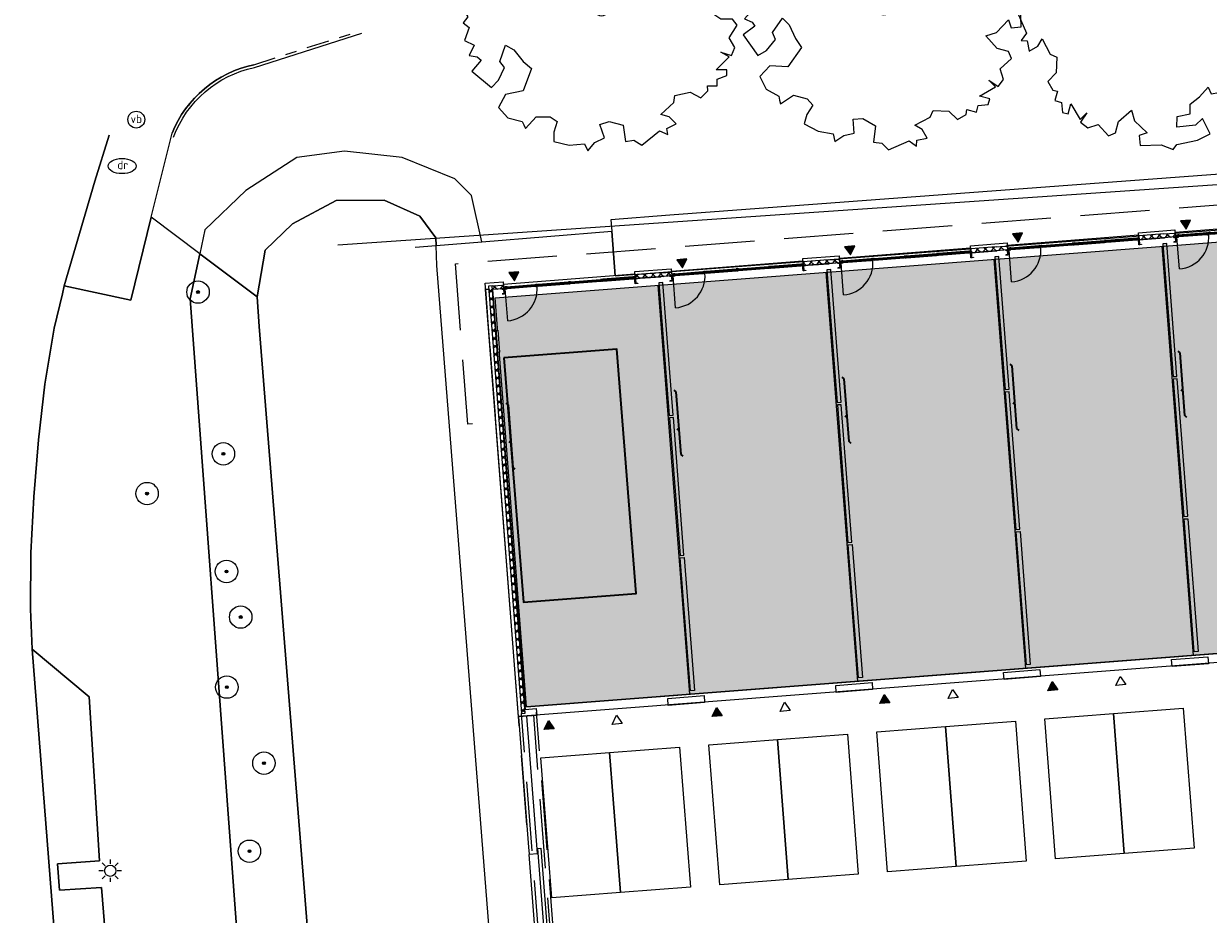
# Model space of a CAD drawing. Header units: metres. Extents: x 97476 to 98458, y 435938 to 436449.
# Tile 17 of 55: x 97992 to 98034, y 436239 to 436270. Entities that reach past the tile are written whole.
import ezdxf
from ezdxf.enums import TextEntityAlignment as Align
from ezdxf.lldxf.tags import DXFTag

# ---------------------------------------------------------------- set-up
doc = ezdxf.new("R2010")
doc.units = ezdxf.units.M
doc.set_wipeout_variables(frame=1)
for name, pattern in [('[LS] ISO-14 Dashed Triplicate-Dotted', [6.4769999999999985, 3.048, -0.7619999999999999, 0.1270000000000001, -0.7619999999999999, 0.1270000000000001, -0.7619999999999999, 0.1270000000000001, -0.7619999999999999]), ('[LS] Type-2', [3.5299904, 2.4699976, -1.0599928]), ('VH-OPSLUITBAND-SO', [10, 4, -2, 2, -2])]:
    doc.linetypes.add(name, pattern=pattern)
for name, color, linetype, lineweight in [('B-RO-OG-BEBOUWING-V', 254, 'Continuous', 18), ('B-WE-GK-BESCHOEIING-G', 252, 'GK-BESCHOEIING', 18), ('B-WE-GR-BOOM-S', 252, 'Continuous', 18), ('B-WE-IE-MEUBILAIR_WEGMEUBILAIR-S', 252, 'Continuous', 18), ('B-WE-IE-TERREINAFSCHEIDING_KUNSTMATIG_HEKWERK-G', 252, 'IE-TERREINAFSCHEIDING-KUNSTMATIG', 18), ('B-WE-KG-GRENS_PERCEEL-G', 150, 'KG-PERCEEL', 18), ('B-WE-KL-ET_LS_OV_LICHTMAST-S', 1, 'Continuous', 18), ('B-WE-KL-WATER-S', 252, 'Continuous', 18), ('B-WE-OG-BEBOUWING-GV', 4, 'Continuous', 35), ('B-WE-OG-TERREIN_CULTUURSCHEIDING-GV', 252, 'Continuous', 18), ('B-WE-OG-WATER-GV', 252, 'Continuous', 18), ('B-WE-OG-WATER_SLOOT-GV', 252, 'Continuous', 18), ('B-WE-VH-KANTOPSLUITING_ACHTERKANTBAND-G', 252, 'Continuous', 18), ('B-WE-VH-KANTOPSLUITING_OPSLUITBAND_100X200-G', 252, 'VH-OPSLUITBAND-SO', 18), ('B-WE-VH-VERHARDING_BETONSTRAATSTEEN-GV', 252, 'Continuous', 18), ('B-WE-VH-VERHARDING_TEGEL-GV', 252, 'Continuous', 18), ('Beton', 252, 'Continuous', 18), ('detailinfo', 252, 'Continuous', 18), ('draairichting', 252, 'Continuous', 18), ('Geen', 252, 'Continuous', 18), ('N-PV-OG-BEBOUWING-G', 252, 'Continuous', 18), ('N-PV-OG-BEBOUWING-V', 252, 'Continuous', 18), ('plgr_drsn-aanzichtlijn', 252, 'Continuous', 18), ('plgr_drsn-sandwichgevel', 252, 'Continuous', 18), ('plgr_drsn-staal', 252, 'Continuous', 18)]:
    doc.layers.add(name, color=color, linetype=linetype, lineweight=lineweight)
doc.styles.add('NLCS-ISO', font='NLCS-ISO.ttf')
doc.styles.get("Standard").update_dxf_attribs({"font": 'arial.ttf'})
doc.linetypes.add('GK-BESCHOEIING', pattern='A,30,-5,[1,NLCS.SHX,S=1,R=0,X=0,Y=0],-5', length=40)
doc.linetypes.add('IE-TERREINAFSCHEIDING-KUNSTMATIG', pattern='A,4,[82,NLCS.SHX,S=0.75,R=90,X=0,Y=0],4,-2', length=10)
tags = doc.linetypes.add('KG-PERCEEL', pattern='A,5.5,-2,["P",Standard,S=1.8,R=0,X=-0.5,Y=-0.9],-2,5.5,-2,[5,NLCS.SHX,S=0.75,R=0,X=0,Y=0],-2', length=19).pattern_tags.tags
tags[6] = DXFTag(74, 10)
pattern_1 = [(44.99999999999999, (0, 0), (141.4213562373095, -141.4213562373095), [])]
pattern_2 = [(-44.99999999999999, (0, 0), (141.4213562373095, 141.4213562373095), [])]

# ---------------------------------------------------------------- blocks, each defined once
blk = doc.blocks.new('SIE-WEG_PAAL_VERKEERSBORD-SO')
at = {"color": 0, "linetype": 'ByBlock', "lineweight": 18}
blk.add_circle((0, 0), 1.5, dxfattribs=at)
at = {"color": 0, "linetype": 'ByBlock', "lineweight": 18, "style": 'NLCS-ISO'}
blk.add_text('vb', height=1.5, dxfattribs=at).set_placement((0, 0.1317113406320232), align=Align.MIDDLE_CENTER)
blk = doc.blocks.new('SKL-ET_OV_LICHTMAST-SO')
at = {"color": 0, "linetype": 'ByBlock', "lineweight": 18}
for points in [[(-1.25, 0), (-2, 0)], [(-1.41421356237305, 1.414213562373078), (-0.8838834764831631, 0.8838834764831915)], [(0, 2), (0, 1.25)], [(0.88388347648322, 0.8838834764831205), (1.414213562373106, 1.414213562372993)], [(2, 0), (1.25, 0)], [(-1.414213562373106, -1.414213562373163), (-0.8838834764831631, -0.88388347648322)], [(0, -1.25), (0, -2)], [(0.8838834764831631, -0.8838834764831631), (1.414213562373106, -1.414213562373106)]]:
    blk.add_lwpolyline(points, dxfattribs=at)
blk.add_circle((0, 0), 1, dxfattribs=at)
blk = doc.blocks.new('SKL-WATER_DRAINAGEPUT-SO')
at = {"color": 0, "linetype": 'ByBlock', "lineweight": 18}
blk.add_ellipse((0, 0), major_axis=(2.5, 9.034865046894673e-15), ratio=0.5400000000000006, dxfattribs=at)
at = {"color": 0, "linetype": 'ByBlock', "lineweight": 18, "style": 'NLCS-ISO'}
blk.add_text('dr', height=1.5, dxfattribs=at).set_placement((0.1165321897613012, 0.1941150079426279), align=Align.MIDDLE_CENTER)
blk = doc.blocks.new('SGR-BOOM_01-SO')
at = {"linetype": 'ByBlock', "lineweight": 18}
h = blk.add_hatch(color=0, dxfattribs=at)
h.dxf.hatch_style = 1
edge = h.paths.add_edge_path()
edge.add_arc((0, 0), 0.25, 0, 360)
at = {"color": 0, "linetype": 'ByBlock', "lineweight": 18}
for radius in [2, 0.25]:
    blk.add_circle((0, 0), radius, dxfattribs=at)
blk = doc.blocks.new('Groep-18')
at = {"layer": 'detailinfo'}
blk.add_line((504.2001953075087, 34.00097656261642), (504.2001953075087, 55.00097656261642), dxfattribs=at)
at = {"layer": 'detailinfo', "flags": 128}
blk.add_lwpolyline([(520.7001953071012, -9.999945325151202), (520.7001953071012, 27.02475585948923), (498.9999999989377, 27.02475585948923), (498.9999999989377, 60.00122069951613), (521.2001953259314, 60.00122069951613), (521.2001953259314, 65.00146484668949), (488.1998901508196, 65.00146484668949), (488.1998901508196, 60.00158691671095), (471.2001953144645, 60.00158691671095), (471.2001953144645, -5.499877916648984), (451.2001953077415, -5.499877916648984), (451.2001953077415, -9.999945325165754)], close=True, dxfattribs=at)
at = {"layer": 'detailinfo'}
blk.add_point((485.1000976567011, -9.999945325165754), dxfattribs=at)
blk = doc.blocks.new('Groep-19')
at = {"layer": 'detailinfo', "flags": 128}
blk.add_lwpolyline([(480.9999999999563, 65.00000000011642), (480.9999999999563, 60.00000000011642), (455.9999999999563, 60.00000000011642), (455.9999999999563, 1.164153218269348e-10), (430.2004394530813, 1.164153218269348e-10), (430.2004394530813, 60.00000000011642), (404.9999999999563, 60.00000000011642), (404.9999999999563, 65.00000000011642)], close=True, dxfattribs=at)
at = {"layer": 'detailinfo'}
blk.add_point((443.1002197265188, 1.164153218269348e-10), dxfattribs=at)
blk = doc.blocks.new('Groep-20')
at = {"layer": 'detailinfo'}
for name in ['Groep-19', 'Groep-18']:
    blk.add_blockref(name, (0, 0), dxfattribs=at)
blk = doc.blocks.new('Groep-21')
at = {"layer": 'detailinfo'}
blk.add_line((1535.299804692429, 34.00097656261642), (1535.299804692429, 55.00097656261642), dxfattribs=at)
at = {"layer": 'detailinfo', "flags": 128}
blk.add_lwpolyline([(1518.799804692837, -9.999945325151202), (1518.799804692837, 27.02475585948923), (1540.500000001, 27.02475585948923), (1540.500000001, 60.00122069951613), (1518.299804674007, 60.00122069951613), (1518.299804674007, 65.00146484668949), (1551.300109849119, 65.00146484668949), (1551.300109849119, 60.00158691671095), (1568.299804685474, 60.00158691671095), (1568.299804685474, -5.499877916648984), (1588.299804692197, -5.499877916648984), (1588.299804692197, -9.999945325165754)], close=True, dxfattribs=at)
at = {"layer": 'detailinfo'}
blk.add_point((1554.399902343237, -9.999945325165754), dxfattribs=at)
blk = doc.blocks.new('Groep-22')
at = {"layer": 'detailinfo'}
blk.add_blockref('Groep-21', (0, 0), dxfattribs=at)
blk = doc.blocks.new('U-profiel-6')
at = {"layer": 'plgr_drsn-staal', "linetype": 'Continuous', "lineweight": 0, "transparency": 33554687}
h = blk.add_hatch(color=255, dxfattribs=at)
edge = h.paths.add_edge_path()
edge.add_line((0, -180), (0, 0))
edge.add_line((0, 0), (75, 0))
edge.add_line((75, 0), (75, -10.5))
edge.add_line((75, -10.5), (17.5, -10.5))
edge.add_arc((17.5, -22.5), 12, 90, 180)
edge.add_line((5.5, -22.5), (5.5, -157.5))
edge.add_arc((17.5, -157.5), 12, 180, 270)
edge.add_line((17.5, -169.5), (75, -169.5))
edge.add_line((75, -169.5), (75, -180))
edge.add_line((75, -180), (0, -180))
at = {"layer": 'plgr_drsn-staal', "linetype": 'Continuous', "transparency": 33554687, "flags": 128}
blk.add_lwpolyline([(0, -180), (0, 0), (75, 0), (75, -10.5), (17.5, -10.5, 0.414213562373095), (5.5, -22.5), (5.5, -157.5, 0.414213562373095), (17.5, -169.5), (75, -169.5), (75, -180)], format="xyb", close=True, dxfattribs=at)
blk = doc.blocks.new('U-profiel-7')
at = {"layer": 'plgr_drsn-staal', "linetype": 'Continuous', "lineweight": 0, "transparency": 33554687}
h = blk.add_hatch(color=255, dxfattribs=at)
edge = h.paths.add_edge_path()
edge.add_line((0, -180), (0, 0))
edge.add_line((0, 0), (75, 0))
edge.add_line((75, 0), (75, -10.5))
edge.add_line((75, -10.5), (17.5, -10.5))
edge.add_arc((17.5, -22.5), 12, 90, 180)
edge.add_line((5.5, -22.5), (5.5, -157.5))
edge.add_arc((17.5, -157.5), 12, 180, 270)
edge.add_line((17.5, -169.5), (75, -169.5))
edge.add_line((75, -169.5), (75, -180))
edge.add_line((75, -180), (0, -180))
at = {"layer": 'plgr_drsn-staal', "linetype": 'Continuous', "transparency": 33554687, "flags": 128}
blk.add_lwpolyline([(0, -180), (0, 0), (75, 0), (75, -10.5), (17.5, -10.5, 0.414213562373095), (5.5, -22.5), (5.5, -157.5, 0.414213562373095), (17.5, -169.5), (75, -169.5), (75, -180)], format="xyb", close=True, dxfattribs=at)
blk = doc.blocks.new('plgr voorgevel type 2')
at = {"layer": 'detailinfo'}
blk.add_line((1535.299804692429, 55.00097656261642), (504.0999755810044, 55.00097656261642), dxfattribs=at)
at = {"layer": 'detailinfo', "color": 7, "linetype": 'Continuous', "lineweight": 5, "transparency": 33554687}
for p, q in [((1615.842504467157, 55.00097656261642), (2730.657495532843, 55.00097656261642)), ((1615.842504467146, 55.00097656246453), (1615.842504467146, 34.00097656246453)), ((1615.842504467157, 34.00097656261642), (2730.657495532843, 34.00097656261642)), ((2730.657495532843, 55.00097656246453), (2730.657495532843, 34.00097656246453)), ((2769.342504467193, 55.00097656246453), (2769.342504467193, 34.00097656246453)), ((2769.342504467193, 55.00097656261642), (3884.157495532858, 55.00097656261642)), ((2769.342504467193, 34.00097656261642), (3884.157495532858, 34.00097656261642)), ((3884.157495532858, 55.00097656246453), (3884.157495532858, 34.00097656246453)), ((3922.842504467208, 55.00097656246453), (3922.842504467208, 34.00097656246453)), ((5037.657495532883, 34.00097656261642), (3922.842504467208, 34.00097656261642)), ((5037.657495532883, 55.00097656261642), (5037.657495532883, 34.00097656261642))]:
    blk.add_line(p, q, dxfattribs=at)
at = {"layer": 'detailinfo', "flags": 128}
for points in [[(1583.499999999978, -1.39152689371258e-10), (1583.499999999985, 59.99999999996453), (1558.499999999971, 59.99999999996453), (1558.499999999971, 64.99999999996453), (1634.499999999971, 64.99999999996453), (1634.499999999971, 59.99999999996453), (1609.499999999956, 59.99999999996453), (1609.499999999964, -3.54702933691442e-11)], [(1609.499999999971, 27.02475585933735), (1634.499999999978, 27.02475585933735), (1634.499999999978, -2.391971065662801e-10), (1609.499999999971, -2.391971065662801e-10)], [(2763.000000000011, -1.39152689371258e-10), (2763.000000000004, 59.99999999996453), (2788.000000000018, 59.99999999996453), (2788.000000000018, 64.99999999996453), (2712.000000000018, 64.99999999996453), (2712.000000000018, 59.99999999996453), (2737.000000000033, 59.99999999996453), (2737.000000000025, -3.54702933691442e-11)], [(2712.000000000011, 27.02475585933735), (2737.000000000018, 27.02475585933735), (2737.000000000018, -2.391971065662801e-10), (2712.000000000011, -2.391971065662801e-10)], [(2763.000000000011, 27.02475585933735), (2788.000000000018, 27.02475585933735), (2788.000000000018, -2.391971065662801e-10), (2763.000000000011, -2.391971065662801e-10)], [(3916.500000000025, -1.39152689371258e-10), (3916.500000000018, 59.99999999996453), (3941.500000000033, 59.99999999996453), (3941.500000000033, 64.99999999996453), (3865.500000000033, 64.99999999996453), (3865.500000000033, 59.99999999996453), (3890.500000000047, 59.99999999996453), (3890.50000000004, -3.54702933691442e-11)], [(3865.500000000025, 27.02475585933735), (3890.500000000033, 27.02475585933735), (3890.500000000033, -2.391971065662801e-10), (3865.500000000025, -2.391971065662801e-10)], [(3916.500000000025, 27.02475585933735), (3941.500000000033, 27.02475585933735), (3941.500000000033, -2.391971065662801e-10), (3916.500000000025, -2.391971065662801e-10)], [(5069.79956054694, 1.341504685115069e-11), (5069.799560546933, 60.00000000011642), (5095.000000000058, 60.00000000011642), (5095.000000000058, 65.00000000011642), (5019.000000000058, 65.00000000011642), (5019.000000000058, 60.00000000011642), (5044.000000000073, 60.00000000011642), (5044.000000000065, 1.164153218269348e-10)], [(5019.000000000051, 27.02475585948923), (5044.000000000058, 27.02475585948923), (5044.000000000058, -8.731149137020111e-11), (5019.000000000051, -8.731149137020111e-11)], [(5078.000000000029, 29.99999999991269), (5100.000000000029, 29.99999999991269), (5100.000000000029, -180.0000000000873), (5078.000000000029, -180.0000000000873)]]:
    blk.add_lwpolyline(points, close=True, dxfattribs=at)
at = {"layer": 'detailinfo'}
blk.add_point((5100.000000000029, -8.731149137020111e-11), dxfattribs=at)
at = {"layer": 'draairichting', "transparency": 33554687}
blk.add_line((451.2001953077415, -1147.099554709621), (451.2001953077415, -9.999945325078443), dxfattribs=at)
blk.add_arc((451.2001953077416, -9.999945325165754), 1137.099609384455, 270, 0, dxfattribs=at)
at = {"layer": 'Geen'}
for p in [(0, 0), (399.9999999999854, 0), (5100.000000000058, 0)]:
    blk.add_point(p, dxfattribs=at)
at = {"layer": 'plgr_drsn-aanzichtlijn', "color": 7, "linetype": 'Continuous', "lineweight": 5, "transparency": 33554687}
for p, q in [((521.0999755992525, 65.00146484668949), (1518.299804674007, 65.00146484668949)), ((1634.499999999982, 65.00000000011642), (2712.000000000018, 65.00000000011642)), ((2788.000000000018, 65.00000000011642), (3865.500000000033, 65.00000000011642)), ((5019.100219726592, 65.00000000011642), (3941.500000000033, 65.00000000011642)), ((1518.799804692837, -9.999945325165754), (520.5999755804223, -9.999945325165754)), ((1634.499999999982, -2.391971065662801e-10), (2712.000000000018, -2.391971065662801e-10)), ((2788.000000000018, -2.391971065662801e-10), (3865.500000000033, -2.391971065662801e-10)), ((3941.500000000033, -8.731149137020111e-11), (5019.000000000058, -8.731149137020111e-11))]:
    blk.add_line(p, q, dxfattribs=at)
at = {"layer": 'detailinfo'}
for name in ['Groep-20', 'Groep-22']:
    blk.add_blockref(name, (0, 0), dxfattribs=at)
at = {"color": 255}
for points in [[(0, 135.00000000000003), (399.9999999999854, 135.00000000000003), (399.9999999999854, 0), (0, 0)], [(5999.999999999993, 135.0000000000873), (5100.000000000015, 135.0000000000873), (5100.000000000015, 8.742517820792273e-11), (5999.999999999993, 8.742517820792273e-11)]]:
    blk.add_wipeout(points, dxfattribs=at).dxf.layer = 'plgr_drsn-sandwichgevel'
at = {"layer": 'plgr_drsn-sandwichgevel', "linetype": 'Continuous', "lineweight": 5}
h = blk.add_hatch(dxfattribs=at)
h.set_pattern_fill('SANDWICHPANEELDETAIL', color=252, style=0, pattern_type=2)
h.set_pattern_definition(pattern_1)
h.paths.add_polyline_path([(0, 135), (399.9999999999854, 135), (399.9999999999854, 0), (0, 0)])
h = blk.add_hatch(dxfattribs=at)
h.set_pattern_fill('SANDWICHPANEELDETAIL-1', color=251, style=0, pattern_type=2)
h.set_pattern_definition(pattern_2)
h.paths.add_polyline_path([(0, 135), (399.9999999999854, 135), (399.9999999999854, 0), (0, 0)])
h = blk.add_hatch(dxfattribs=at)
h.set_pattern_fill('SANDWICHPANEELDETAIL', color=252, style=0, pattern_type=2)
h.set_pattern_definition(pattern_1)
h.paths.add_polyline_path([(5999.999999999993, 135.0000000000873), (5100.000000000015, 135.0000000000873), (5100.000000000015, 8.731149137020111e-11), (5999.999999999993, 8.731149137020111e-11)])
h = blk.add_hatch(dxfattribs=at)
h.set_pattern_fill('SANDWICHPANEELDETAIL-1', color=251, style=0, pattern_type=2)
h.set_pattern_definition(pattern_2)
h.paths.add_polyline_path([(5999.999999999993, 135.0000000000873), (5100.000000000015, 135.0000000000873), (5100.000000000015, 8.731149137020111e-11), (5999.999999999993, 8.731149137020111e-11)])
at = {"layer": 'detailinfo'}
blk.add_line((1535.299804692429, 34.00097656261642), (504.0999755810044, 34.00097656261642), dxfattribs=at)
at = {"layer": 'detailinfo', "color": 7, "linetype": 'Continuous', "lineweight": 5, "transparency": 33554687}
blk.add_line((5037.657495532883, 55.00097656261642), (3922.842504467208, 55.00097656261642), dxfattribs=at)
at = {"layer": 'detailinfo', "flags": 128}
blk.add_lwpolyline([(399.9999999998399, 29.99999999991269), (421.9999999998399, 29.99999999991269), (421.9999999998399, -180.0000000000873), (399.9999999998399, -180.0000000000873)], close=True, dxfattribs=at)
at = {"layer": 'plgr_drsn-aanzichtlijn', "flags": 128}
blk.add_lwpolyline([(404.9999999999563, 135), (404.9999999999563, 170.0000000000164), (5095.000000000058, 170.0000000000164), (5095.000000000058, 135)], dxfattribs=at)
at = {"layer": 'plgr_drsn-sandwichgevel', "flags": 128}
for points in [[(0, 135), (399.9999999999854, 135), (399.9999999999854, 0), (0, 0)], [(5999.999999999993, 135.0000000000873), (5100.000000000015, 135.0000000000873), (5100.000000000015, 8.731149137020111e-11), (5999.999999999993, 8.731149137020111e-11)]]:
    blk.add_lwpolyline(points, dxfattribs=at)
at = {"layer": 'plgr_drsn-staal', "transparency": 33554687, "xscale": -1}
blk.add_blockref('U-profiel-7', (399.9999999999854, 0), dxfattribs=at)
at = {"layer": 'plgr_drsn-staal', "transparency": 33554687}
blk.add_blockref('U-profiel-6', (5100.000000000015, 8.731149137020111e-11), dxfattribs=at)
blk = doc.blocks.new('Groep-57')
at = {"layer": 'plgr_drsn-aanzichtlijn', "flags": 128}
for points in [[(-56102.22271703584, -15490.67816389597), (-56752.22271703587, -15490.67816389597), (-56752.22271703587, 9.321836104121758), (-56102.2227170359, 9.321836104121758), (-56102.2227170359, -240.6781638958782), (-56502.22271703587, -240.6781638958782), (-56502.22271703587, -15240.67816389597), (-56102.22271703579, -15240.67816389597)], [(-51402.22271703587, 9.321836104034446), (-50102.22271703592, 9.321836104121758), (-50102.2227170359, -240.6781638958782), (-51402.22271703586, -240.6781638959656)], [(-45402.22271703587, 9.321836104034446), (-44102.22271703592, 9.321836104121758), (-44102.2227170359, -240.6781638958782), (-45402.22271703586, -240.6781638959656)], [(-39402.22271703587, 9.321836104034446), (-38102.22271703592, 9.321836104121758), (-38102.2227170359, -240.6781638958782), (-39402.22271703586, -240.6781638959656)], [(-33402.22271703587, 9.321836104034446), (-32102.22271703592, 9.321836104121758), (-32102.2227170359, -240.6781638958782), (-33402.22271703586, -240.6781638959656)], [(-56752.22271173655, -20390.68199654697), (-56452.22271703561, -20390.68199654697), (-56452.22271703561, -15490.67816389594), (-56752.22271703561, -15490.67816389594), (-56752.22271703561, -20140.68199654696)], [(-50102.2227170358, -15490.67816389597), (-51402.22271703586, -15490.67816389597), (-51402.22271703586, -15240.67816389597), (-50102.2227170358, -15240.67816389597)], [(-44102.2227170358, -15490.67816389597), (-45402.22271703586, -15490.67816389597), (-45402.22271703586, -15240.67816389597), (-44102.2227170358, -15240.67816389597)], [(-38102.2227170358, -15490.67816389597), (-39402.22271703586, -15490.67816389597), (-39402.22271703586, -15240.67816389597), (-38102.2227170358, -15240.67816389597)], [(-32102.2227170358, -15490.67816389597), (-33402.22271703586, -15490.67816389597), (-33402.22271703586, -15240.67816389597), (-32102.2227170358, -15240.67816389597)], [(-56322.22271703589, -20215.68199654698), (-56322.22271703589, -29565.67816389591), (-56422.22271703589, -29565.67816389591), (-56422.22271703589, -20215.68199654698)]]:
    blk.add_lwpolyline(points, close=True, dxfattribs=at)
blk = doc.blocks.new('SGR-BOOM_06')
at = {"flags": 128}
blk.add_lwpolyline([(2.697926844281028, 3.519936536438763), (2.530031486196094, 3.938911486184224), (2.197017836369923, 4.064448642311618), (1.94450365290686, 4.524361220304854), (1.273022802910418, 4.692183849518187), (0.8554126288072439, 4.524288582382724), (1.107912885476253, 4.273186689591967), (1.064270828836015, 3.811889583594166), (0.2276521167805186, 3.979701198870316), (0.3518243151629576, 4.315444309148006), (0.1839317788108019, 4.692111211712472), (-0.1504327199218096, 4.608837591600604), (-0.4861730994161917, 4.692066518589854), (-1.154910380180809, 4.649713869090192), (-1.490634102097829, 4.483188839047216), (-1.95193375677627, 4.56504461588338), (-2.538756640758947, 4.105076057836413), (-2.119756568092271, 3.896293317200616), (-1.994180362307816, 3.643818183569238), (-1.575180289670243, 3.435035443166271), (-1.994130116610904, 2.890461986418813), (-2.538667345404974, 2.766231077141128), (-2.915367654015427, 3.099211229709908), (-2.619546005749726, 3.216664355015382), (-2.873110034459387, 3.855299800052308), (-3.627802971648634, 3.434898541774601), (-4.004453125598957, 3.015887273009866), (-3.794266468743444, 2.84803387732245), (-4.004419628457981, 2.513649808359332), (-4.424759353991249, 2.345754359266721), (-4.716801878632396, 2.05367287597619), (-5.01017267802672, 1.214316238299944), (-3.88011881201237, 0.9209648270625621), (-3.712226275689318, 0.5442979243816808), (-4.004271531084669, 0.2931597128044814), (-4.506508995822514, 0.2931262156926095), (-4.602327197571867, 0.5555981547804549), (-5.093368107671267, 0.3763383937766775), (-4.757596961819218, -0.1681847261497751), (-4.925450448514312, -0.3770066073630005), (-4.716628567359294, -0.544860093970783), (-4.88446521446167, -1.006165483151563), (-4.532341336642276, -1.182198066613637), (-4.716561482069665, -1.550699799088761), (-4.424496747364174, -1.591623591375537), (-4.292786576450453, -1.70719043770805), (-4.61907625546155, -2.106831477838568), (-3.920821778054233, -2.682045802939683), (-3.668355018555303, -2.430910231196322), (-3.459575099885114, -1.969602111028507), (-3.627456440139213, -1.760802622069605), (-3.418684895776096, -1.173935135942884), (-3.123882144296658, -1.341782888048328), (-2.788119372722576, -1.760746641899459), (-2.496040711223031, -2.010481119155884), (-2.788049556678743, -2.807529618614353), (-3.418567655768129, -2.931766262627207), (-3.668290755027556, -3.394441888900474), (-3.332530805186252, -3.771097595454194), (-2.831649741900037, -3.896623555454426), (-2.768861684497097, -4.022178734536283), (-2.70607362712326, -4.147733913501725), (-2.328058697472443, -3.728722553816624), (-1.825821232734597, -3.728689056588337), (-1.574691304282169, -3.89653972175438), (-1.698860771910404, -4.27322610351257), (-1.6988383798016, -4.608960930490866), (-1.154284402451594, -4.735848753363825), (-0.6097418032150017, -4.692139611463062), (-0.4855303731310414, -4.944614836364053), (-0.2330665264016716, -4.64980644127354), (0.1012924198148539, -4.483281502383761), (-0.05880460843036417, -4.006538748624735), (0.2691206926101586, -3.89641674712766), (0.7727313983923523, -4.023307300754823), (0.8560217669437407, -4.608790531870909), (1.149445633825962, -4.565098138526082), (1.441519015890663, -4.735675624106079), (2.070647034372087, -4.232031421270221), (2.365446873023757, -4.356206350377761), (2.321760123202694, -4.14739857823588), (2.657483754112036, -3.979508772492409), (2.406348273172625, -3.728406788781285), (2.112915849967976, -3.643810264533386), (2.574182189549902, -3.226158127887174), (2.615108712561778, -2.975036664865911), (3.159645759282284, -2.848076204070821), (3.537702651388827, -3.058226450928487), (3.787439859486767, -2.807091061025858), (3.770391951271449, -2.632754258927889), (4.123163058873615, -2.632730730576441), (4.123146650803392, -2.386717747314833), (4.458873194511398, -2.262500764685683), (4.458859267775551, -2.05369007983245), (4.082181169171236, -2.05371520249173), (4.543444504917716, -1.591025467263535), (4.250006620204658, -1.424542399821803), (4.626693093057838, -1.550076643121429), (4.752232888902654, -1.256641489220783), (4.54339981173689, -0.9209205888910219), (4.835431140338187, -0.4609716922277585), (4.667549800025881, -0.2521722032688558), (4.249928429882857, -0.2522000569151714), (3.746303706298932, 0.08486595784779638), (4.082024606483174, 0.2936990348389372), (4.375415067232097, 0.8382641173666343), (4.543299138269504, 0.5885213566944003), (4.876296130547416, 0.7127381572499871), (4.667437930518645, 1.425137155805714), (4.711079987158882, 1.886434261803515), (4.499534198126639, 1.969671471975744), (4.163754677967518, 2.639753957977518), (3.828442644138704, 3.012677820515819), (3.373874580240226, 2.603955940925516), (3.662895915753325, 2.430909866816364), (3.914056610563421, 1.801765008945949), (3.537384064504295, 1.718488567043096), (3.327180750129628, 2.136095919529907), (2.991451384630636, 2.054186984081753), (2.657064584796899, 2.305283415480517), (2.238064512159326, 2.514066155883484), (2.446864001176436, 2.681947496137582), (2.321287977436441, 2.931693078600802), (2.530081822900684, 3.184190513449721), (2.865825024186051, 3.05865353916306), (3.159240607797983, 3.226540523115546)], close=True, dxfattribs=at)
blk.add_circle((0, 0), 0.15)

msp = doc.modelspace()

# ---------------------------------------------------------------- hatches: boundary and pattern name
at = {"layer": 'B-RO-OG-BEBOUWING-V', "transparency": 33554495}
h = msp.add_hatch(color=256, dxfattribs=at)
h.dxf.hatch_style = 1
h.paths.add_polyline_path([(98008.59398180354, 436260.6405684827), (98064.5672570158, 436264.9640002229), (98065.69316674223, 436250.3874187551), (98009.71989152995, 436246.0639870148)])
at = {"layer": 'Beton', "linetype": 'Continuous', "lineweight": 0}
for points in [[(98014.94017625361, 436256.4548684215), (98014.57467915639, 436261.1867737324), (98014.43509492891, 436261.1759921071), (98014.80059202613, 436256.4440867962)], [(98033.2717778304, 436252.8559264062), (98032.89334278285, 436257.7553327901), (98032.75375855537, 436257.7445511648), (98033.13219360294, 436252.8451447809)], [(98027.28959665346, 436252.393856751), (98026.9111616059, 436257.2932631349), (98026.77157737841, 436257.2824815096), (98027.15001242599, 436252.3830751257)], [(98021.30741547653, 436251.9317870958), (98020.92898042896, 436256.8311934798), (98020.78939620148, 436256.8204118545), (98021.16783124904, 436251.9210054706)], [(98015.32523429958, 436251.4697174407), (98014.94679925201, 436256.3691238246), (98014.80721502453, 436256.3583421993), (98015.18565007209, 436251.4589358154)], [(98033.2784008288, 436252.7701818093), (98033.64389792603, 436248.0382764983), (98033.50431369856, 436248.027494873), (98033.13881660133, 436252.759400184)], [(98027.29621965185, 436252.3081121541), (98027.66171674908, 436247.5762068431), (98027.52213252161, 436247.5654252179), (98027.15663542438, 436252.2973305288)], [(98021.31403847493, 436251.846042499), (98021.67953557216, 436247.114137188), (98021.53995134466, 436247.1033555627), (98021.17445424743, 436251.8352608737)], [(98015.33185729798, 436251.3839728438), (98015.6973543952, 436246.6520675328), (98015.55777016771, 436246.6412859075), (98015.19227307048, 436251.3731912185)]]:
    msp.add_hatch(color=256, dxfattribs=at).paths.add_polyline_path(points)
at = {"layer": 'N-PV-OG-BEBOUWING-V', "linetype": 'Continuous', "lineweight": 0}
for points in [[(98033.21582072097, 436263.0883271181), (98033.37031750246, 436263.4110297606), (98033.01360042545, 436263.3834765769)], [(98027.23363954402, 436262.626257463), (98027.3881363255, 436262.9489601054), (98027.03141924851, 436262.9214069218)], [(98021.25145836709, 436262.1641878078), (98021.40595514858, 436262.4868904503), (98021.04923807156, 436262.4593372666)], [(98015.26927719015, 436261.7021181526), (98015.42377397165, 436262.0248207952), (98015.06705689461, 436261.9972676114)], [(98009.2870960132, 436261.2400484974), (98009.4415927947, 436261.56275114), (98009.08487571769, 436261.5351979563)], [(98028.44338747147, 436246.9642653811), (98028.64560776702, 436246.6691159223), (98028.28889069, 436246.6415627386)], [(98022.46120629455, 436246.5021957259), (98022.6634265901, 436246.2070462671), (98022.30670951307, 436246.1794930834)], [(98016.4790251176, 436246.0401260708), (98016.68124541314, 436245.744976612), (98016.32452833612, 436245.7174234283)]]:
    msp.add_hatch(color=256, dxfattribs=at).paths.add_polyline_path(points)

# ---------------------------------------------------------------- linework, layer by layer
at = {"layer": 'B-WE-GK-BESCHOEIING-G', "ltscale": 0.2}
msp.add_lwpolyline([(98010.28, 436214.052), (98006.521, 436261.793), (98006.495, 436262.503)], dxfattribs=at)
at = {"layer": 'B-WE-IE-TERREINAFSCHEIDING_KUNSTMATIG_HEKWERK-G', "ltscale": 0.2}
for points in [[(98008.126, 436262.635), (98012.751, 436263.009)], [(98012.873, 436261.42), (98012.751, 436263.009)], [(98005.753, 436262.443), (98006.495, 436262.503)], [(98006.495, 436262.503), (98008.126, 436262.635)]]:
    msp.add_lwpolyline(points, dxfattribs=at)
at = {"layer": 'B-WE-KG-GRENS_PERCEEL-G', "ltscale": 0.2}
msp.add_lwpolyline([(98002.997, 436262.527), (98069.108, 436267.06)], dxfattribs=at)
at = {"layer": 'B-WE-OG-BEBOUWING-GV'}
msp.add_lwpolyline([(98008.904, 436258.5), (98009.605, 436249.798), (98013.626, 436250.104), (98012.931, 436258.807)], close=True, dxfattribs=at)
at = {"layer": 'B-WE-OG-TERREIN_CULTUURSCHEIDING-GV'}
msp.add_lwpolyline([(98000, 436268.945, 0.2491243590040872), (97997.087, 436266.499)], format="xyb", dxfattribs=at)
msp.add_lwpolyline([(98002.187, 436200.252), (97997.738, 436260.604), (97998.075, 436262.209), (97996.347, 436263.509), (97995.615, 436260.554), (97993.244, 436261.067), (97993.181, 436260.779), (97992.889, 436259.56), (97992.552, 436257.566), (97992.327, 436255.576), (97992.17, 436253.552), (97992.063, 436251.554), (97992.048, 436249.542), (97992.103, 436248.126), (97994.134, 436246.425), (97994.509, 436240.582), (97993.011, 436240.47), (97993.074, 436239.532), (97994.58, 436239.633), (97996.417, 436216.881), (97994.94, 436216.809), (97994.971, 436215.926), (97996.469, 436216.056), (97998.25, 436193.425)], dxfattribs=at)
at = {"layer": 'B-WE-OG-WATER-GV'}
msp.add_lwpolyline([(98010.28, 436214.052), (98006.521, 436261.793), (98006.495, 436262.503), (98006.485, 436262.774), (98005.912, 436263.549), (98004.643, 436264.113), (98002.939, 436264.104), (98001.376, 436263.269), (98000.403, 436262.332), (98000.116, 436260.673), (98000.188, 436259.611), (98004.299, 436208.377), (98016.191, 436060.164), (98019.492, 436060.528), (98022.486, 436060.858), (98022.313, 436063.027), (98010.622, 436209.704)], close=True, dxfattribs=at)
at = {"layer": 'B-WE-OG-WATER_SLOOT-GV'}
for points in [[(98000.116, 436260.673), (98000.403, 436262.332), (98001.376, 436263.269), (98002.939, 436264.104), (98004.643, 436264.113), (98005.912, 436263.549), (98006.485, 436262.774), (98006.495, 436262.503), (98008.126, 436262.635), (98007.752, 436264.288), (98007.166, 436264.873), (98005.29, 436265.634), (98003.237, 436265.869), (98001.537, 436265.634), (97999.719, 436264.463), (97998.254, 436263.058), (97998.075, 436262.209)], [(98000.188, 436259.611), (98000.116, 436260.673), (97998.075, 436262.209), (97997.738, 436260.604), (98002.187, 436200.252), (98004.299, 436208.377)]]:
    msp.add_lwpolyline(points, close=True, dxfattribs=at)
at = {"layer": 'B-WE-VH-KANTOPSLUITING_ACHTERKANTBAND-G', "ltscale": 0.2}
msp.add_lwpolyline([(97997.14308837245, 436266.3674465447, -0.256243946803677), (98000.02563093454, 436268.8482145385), (98003.84476447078, 436270.0640372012)], format="xyb", dxfattribs=at)
at = {"layer": 'B-WE-VH-KANTOPSLUITING_OPSLUITBAND_100X200-G', "ltscale": 0.2}
msp.add_lwpolyline([(97997.08699999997, 436266.499, -0.24912435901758), (98000, 436268.945), (98003.51067841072, 436270.0626258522)], format="xyb", dxfattribs=at)
at = {"layer": 'B-WE-VH-VERHARDING_BETONSTRAATSTEEN-GV'}
msp.add_lwpolyline([(97991.284, 436166.258), (97998.514, 436166.304), (97992.103, 436248.126), (97992.048, 436249.542), (97992.063, 436251.554), (97992.17, 436253.552), (97992.327, 436255.576), (97992.552, 436257.566), (97992.889, 436259.56), (97993.181, 436260.779), (97993.244, 436261.067), (97994.334, 436264.789), (97994.85223339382, 436266.429007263)], dxfattribs=at)
msp.add_lwpolyline([(98000.405, 436166.309), (98000, 436171.475), (97998.343, 436192.611), (97996.864, 436192.437), (97996.798, 436193.316), (97998.25, 436193.425), (97996.469, 436216.056), (97994.971, 436215.926), (97994.94, 436216.809), (97996.417, 436216.881), (97994.58, 436239.633), (97993.074, 436239.532), (97993.011, 436240.47), (97994.509, 436240.582), (97994.134, 436246.425), (97992.103, 436248.126), (97998.514, 436166.304)], close=True, dxfattribs=at)
at = {"layer": 'B-WE-VH-VERHARDING_TEGEL-GV'}
msp.add_lwpolyline([(97997.087, 436266.499, -0.2491243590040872), (98000, 436268.945)], format="xyb", dxfattribs=at)
msp.add_lwpolyline([(98064.004, 436265.59), (98063.914, 436266.744), (98063.88, 436267.328), (98040.946, 436265.534), (98014.822, 436263.579), (98012.72, 436263.422), (98012.751, 436263.009), (98012.873, 436261.42), (98041.113, 436263.574), (98049.467, 436264.226), (98064.022, 436265.363)], close=True, dxfattribs=at)
for points in [[(97993.244, 436261.067), (97995.615, 436260.554), (97996.347, 436263.509), (97997.087, 436266.499)], [(97994.84565333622, 436266.4305815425), (97994.334, 436264.789), (97993.244, 436261.067)]]:
    msp.add_lwpolyline(points, dxfattribs=at)
at = {"layer": 'Beton', "flags": 128}
for points in [[(98014.94017625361, 436256.4548684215), (98014.57467915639, 436261.1867737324), (98014.43509492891, 436261.1759921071), (98014.80059202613, 436256.4440867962)], [(98033.2717778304, 436252.8559264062), (98032.89334278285, 436257.7553327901), (98032.75375855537, 436257.7445511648), (98033.13219360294, 436252.8451447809)], [(98027.28959665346, 436252.393856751), (98026.9111616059, 436257.2932631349), (98026.77157737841, 436257.2824815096), (98027.15001242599, 436252.3830751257)], [(98021.30741547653, 436251.9317870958), (98020.92898042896, 436256.8311934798), (98020.78939620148, 436256.8204118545), (98021.16783124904, 436251.9210054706)], [(98015.32523429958, 436251.4697174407), (98014.94679925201, 436256.3691238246), (98014.80721502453, 436256.3583421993), (98015.18565007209, 436251.4589358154)], [(98033.2784008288, 436252.7701818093), (98033.64389792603, 436248.0382764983), (98033.50431369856, 436248.027494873), (98033.13881660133, 436252.759400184)], [(98027.29621965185, 436252.3081121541), (98027.66171674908, 436247.5762068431), (98027.52213252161, 436247.5654252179), (98027.15663542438, 436252.2973305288)], [(98021.31403847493, 436251.846042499), (98021.67953557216, 436247.114137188), (98021.53995134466, 436247.1033555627), (98021.17445424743, 436251.8352608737)], [(98015.33185729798, 436251.3839728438), (98015.6973543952, 436246.6520675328), (98015.55777016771, 436246.6412859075), (98015.19227307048, 436251.3731912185)]]:
    msp.add_lwpolyline(points, close=True, dxfattribs=at)
at = {"layer": 'Geen', "lineweight": 35}
for p, q in [((98032.99725406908, 436258.6762859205), (98032.9244509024, 436258.7386487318)), ((98027.01507289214, 436258.2142162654), (98026.94226972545, 436258.2765790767)), ((98021.0328917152, 436257.7521466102), (98020.9600885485, 436257.8145094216)), ((98015.05071053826, 436257.290076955), (98014.97790737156, 436257.3524397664)), ((98033.10357820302, 436257.2997613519), (98033.03077503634, 436257.3621241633)), ((98027.12139702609, 436256.8376916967), (98027.04859385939, 436256.9000545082)), ((98021.13921584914, 436256.3756220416), (98021.06641268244, 436256.4379848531)), ((98015.1570346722, 436255.9135523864), (98015.0842315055, 436255.9759151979))]:
    msp.add_line(p, q, dxfattribs=at)
at = {"layer": 'Geen', "linetype": '[LS] ISO-14 Dashed Triplicate-Dotted', "lineweight": 35}
for p, q in [((98033.16993611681, 436256.4406591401), (98032.99725406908, 436258.6762859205)), ((98027.18775493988, 436255.9785894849), (98027.01507289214, 436258.2142162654)), ((98021.20557376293, 436255.5165198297), (98021.0328917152, 436257.7521466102)), ((98015.22339258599, 436255.0544501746), (98015.05071053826, 436257.290076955)), ((98033.24273928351, 436256.3782963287), (98033.16993611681, 436256.4406591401)), ((98027.26055810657, 436255.9162266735), (98027.18775493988, 436255.9785894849)), ((98021.27837692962, 436255.4541570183), (98021.20557376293, 436255.5165198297)), ((98015.29619575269, 436254.9920873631), (98015.22339258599, 436255.0544501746))]:
    msp.add_line(p, q, dxfattribs=at)
at = {"layer": 'N-PV-OG-BEBOUWING-G', "lineweight": 5}
for p, q in [((98032.34324107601, 436262.4749850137), (98033.46915080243, 436247.8984035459)), ((98026.36105989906, 436262.0129153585), (98027.48696962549, 436247.4363338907)), ((98020.37887872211, 436261.5508457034), (98021.50478844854, 436246.9742642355)), ((98014.39669754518, 436261.0887760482), (98015.52260727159, 436246.5121945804))]:
    msp.add_line(p, q, dxfattribs=at)
at = {"layer": 'N-PV-OG-BEBOUWING-G'}
msp.add_line((98009.71989152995, 436246.0639870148), (98065.69316674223, 436250.3874187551), dxfattribs=at)
at = {"layer": 'N-PV-OG-BEBOUWING-G', "linetype": '[LS] Type-2', "flags": 128}
msp.add_lwpolyline([(98065.22171284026, 436260.5813854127), (98064.85706287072, 436265.3023233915), (98008.25565863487, 436260.9303743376), (98008.6203086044, 436256.2094363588), (98007.62327840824, 436256.1324247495), (98007.1816168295, 436261.8503929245), (98065.77708145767, 436266.3763651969), (98066.2187430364, 436260.6583970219)], close=True, dxfattribs=at)
at = {"layer": 'N-PV-OG-BEBOUWING-G', "flags": 128}
for points in [[(98008.59398180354, 436260.6405684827), (98064.5672570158, 436264.9640002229), (98065.69316674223, 436250.3874187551), (98009.71989152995, 436246.0639870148)], [(98033.21582072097, 436263.0883271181), (98033.37031750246, 436263.4110297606), (98033.01360042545, 436263.3834765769)], [(98027.23363954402, 436262.626257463), (98027.3881363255, 436262.9489601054), (98027.03141924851, 436262.9214069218)], [(98021.25145836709, 436262.1641878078), (98021.40595514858, 436262.4868904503), (98021.04923807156, 436262.4593372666)], [(98015.26927719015, 436261.7021181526), (98015.42377397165, 436262.0248207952), (98015.06705689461, 436261.9972676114)], [(98009.2870960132, 436261.2400484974), (98009.4415927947, 436261.56275114), (98009.08487571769, 436261.5351979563)], [(98030.86893988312, 436247.1516174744), (98031.07116017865, 436246.8564680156), (98030.71444310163, 436246.828914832)], [(98024.8867587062, 436246.6895478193), (98025.08897900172, 436246.3943983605), (98024.7322619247, 436246.3668451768)], [(98028.44338747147, 436246.9642653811), (98028.64560776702, 436246.6691159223), (98028.28889069, 436246.6415627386)], [(98022.46120629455, 436246.5021957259), (98022.6634265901, 436246.2070462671), (98022.30670951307, 436246.1794930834)], [(98016.4790251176, 436246.0401260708), (98016.68124541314, 436245.744976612), (98016.32452833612, 436245.7174234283)], [(98018.90457752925, 436246.2274781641), (98019.10679782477, 436245.9323287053), (98018.75008074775, 436245.9047755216)], [(98028.17780771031, 436245.6341844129), (98030.62053169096, 436245.8228628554), (98031.00558973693, 436240.8377118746), (98028.56286575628, 436240.6490334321)], [(98028.17780771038, 436245.6341844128), (98030.62053169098, 436245.8228628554), (98031.00558973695, 436240.8377118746), (98028.56286575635, 436240.6490334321)], [(98030.62053169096, 436245.8228628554), (98033.11310718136, 436246.0153918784), (98033.49816522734, 436241.0302408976), (98031.00558973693, 436240.8377118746)], [(98030.62053169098, 436245.8228628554), (98033.11310718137, 436246.0153918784), (98033.49816522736, 436241.0302408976), (98031.00558973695, 436240.8377118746)], [(98012.92239635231, 436245.7654085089), (98013.12461664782, 436245.4702590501), (98012.76789957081, 436245.4427058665)], [(98024.63835051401, 436245.3607932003), (98027.13092600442, 436245.5533222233), (98027.51598405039, 436240.5681712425), (98025.02340855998, 436240.3756422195)], [(98024.63835051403, 436245.3607932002), (98027.13092600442, 436245.5533222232), (98027.5159840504, 436240.5681712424), (98025.02340856, 436240.3756422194)], [(98018.65616933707, 436244.8987235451), (98021.14874482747, 436245.0912525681), (98021.53380287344, 436240.1061015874), (98019.04122738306, 436239.9135725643)], [(98018.65616933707, 436244.8987235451), (98021.14874482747, 436245.0912525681), (98021.53380287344, 436240.1061015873), (98019.04122738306, 436239.9135725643)], [(98022.19562653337, 436245.1721147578), (98024.63835051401, 436245.3607932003), (98025.02340855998, 436240.3756422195), (98022.58068457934, 436240.1869637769)], [(98022.19562653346, 436245.1721147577), (98024.63835051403, 436245.3607932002), (98025.02340856, 436240.3756422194), (98022.58068457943, 436240.1869637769)], [(98012.67398816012, 436244.4366538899), (98015.16656365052, 436244.6291829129), (98015.55162169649, 436239.6440319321), (98013.05904620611, 436239.4515029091)], [(98012.67398816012, 436244.4366538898), (98015.16656365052, 436244.6291829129), (98015.55162169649, 436239.6440319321), (98013.0590462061, 436239.451502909)], [(98016.21344535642, 436244.7100451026), (98018.65616933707, 436244.8987235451), (98019.04122738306, 436239.9135725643), (98016.59850340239, 436239.7248941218)], [(98016.2134453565, 436244.7100451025), (98018.65616933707, 436244.8987235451), (98019.04122738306, 436239.9135725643), (98016.59850340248, 436239.7248941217)], [(98010.23126417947, 436244.2479754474), (98012.67398816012, 436244.4366538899), (98013.05904620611, 436239.4515029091), (98010.61632222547, 436239.2628244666)]]:
    msp.add_lwpolyline(points, close=True, dxfattribs=at)

# ---------------------------------------------------------------- block references
at = {"layer": 'B-WE-GR-BOOM-S'}
for p, rotation in [((98032.155, 436270.962), 254.9386963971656), ((98022.44, 436270.858), 345.0841170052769)]:
    msp.add_blockref('SGR-BOOM_06', p, dxfattribs=dict(at, rotation=rotation))
msp.add_blockref('SGR-BOOM_06', (98012.387, 436270.818), dxfattribs=at)
at = {"layer": 'B-WE-GR-BOOM-S', "xscale": 0.2, "yscale": 0.2, "zscale": 0.2}
for p in [(97998.013, 436260.845), (97998.917, 436255.081), (97996.198, 436253.663), (97999.026, 436250.888), (97999.533, 436249.266), (97999.04, 436246.77), (98000.363, 436244.058), (97999.845, 436240.921)]:
    msp.add_blockref('SGR-BOOM_01-SO', p, dxfattribs=at)
at = {"layer": 'B-WE-IE-MEUBILAIR_WEGMEUBILAIR-S', "xscale": 0.2, "yscale": 0.2, "zscale": 0.2}
msp.add_blockref('SIE-WEG_PAAL_VERKEERSBORD-SO', (97995.814, 436266.987), dxfattribs=at)
at = {"layer": 'B-WE-KL-ET_LS_OV_LICHTMAST-S', "xscale": 0.2, "yscale": 0.2, "zscale": 0.2}
msp.add_blockref('SKL-ET_OV_LICHTMAST-SO', (97994.886, 436240.226), dxfattribs=at)
at = {"layer": 'B-WE-KL-WATER-S', "xscale": 0.2, "yscale": 0.2, "zscale": 0.2}
msp.add_blockref('SKL-WATER_DRAINAGEPUT-SO', (97995.309, 436265.333), dxfattribs=at)

# ---------------------------------------------------------------- next in the draw order: wipeouts: each hides what was drawn before it
at = {"linetype": '[LS] Type-2', "lineweight": 25}
msp.add_wipeout([(98009.43008567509, 436245.725663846), (98009.96349683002, 436245.76686505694), (98011.43056798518, 436226.77343982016), (98010.89715683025, 436226.7322386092)], dxfattribs=at).dxf.layer = 'Geen'

# ---------------------------------------------------------------- next in the draw order: hatches: boundary and pattern name
at = {"layer": 'N-PV-OG-BEBOUWING-V', "linetype": 'Continuous', "lineweight": 0}
msp.add_hatch(color=256, dxfattribs=at).paths.add_polyline_path([(98010.49684394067, 436245.5780564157), (98010.6990642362, 436245.2829069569), (98010.34234715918, 436245.2553537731)])

# ---------------------------------------------------------------- next in the draw order: linework, layer by layer
at = {"layer": 'N-PV-OG-BEBOUWING-G', "lineweight": 25, "flags": 128}
msp.add_lwpolyline([(98008.25565863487, 436260.9303743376), (98064.85706287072, 436265.3023233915), (98066.03148991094, 436250.0976129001), (98009.43008567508, 436245.7256638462)], close=True, dxfattribs=at)
at = {"layer": 'N-PV-OG-BEBOUWING-G', "linetype": '[LS] Type-2', "lineweight": 25, "flags": 128}
msp.add_lwpolyline([(98009.43008567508, 436245.7256638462), (98009.96349683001, 436245.7668650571), (98011.43056798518, 436226.7734398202), (98010.89715683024, 436226.7322386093)], close=True, dxfattribs=at)
at = {"layer": 'N-PV-OG-BEBOUWING-G', "flags": 128}
for points in [[(98010.49684394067, 436245.5780564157), (98010.6990642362, 436245.2829069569), (98010.34234715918, 436245.2553537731)], [(98010.23126417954, 436244.2479754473), (98012.67398816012, 436244.4366538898), (98013.0590462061, 436239.451502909), (98010.61632222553, 436239.2628244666)]]:
    msp.add_lwpolyline(points, close=True, dxfattribs=at)
at = {"layer": 'plgr_drsn-aanzichtlijn', "linetype": '[LS] Type-2'}
for p, q in [((98011.00295896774, 436226.8557534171), (98009.5374280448, 436245.82923805)), ((98011.53637012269, 436226.896954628), (98010.07083919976, 436245.8704392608))]:
    msp.add_line(p, q, dxfattribs=at)

# ---------------------------------------------------------------- next in the draw order: block references
at = {"layer": 'Geen', "xscale": 0.001, "yscale": 0.001, "zscale": 0.001, "rotation": 4.416813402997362}
for p in [(98026.45299994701, 436262.3158956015), (98014.48863759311, 436261.3917562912)]:
    msp.add_blockref('plgr voorgevel type 2', p, dxfattribs=at)

# ---------------------------------------------------------------- next in the draw order: wipeouts: each hides what was drawn before it
msp.add_wipeout([(98008.61862382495, 436259.47751215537), (98008.68841593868, 436259.482902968), (98008.74902407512, 436258.69824020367), (98008.67923196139, 436258.692849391)]).dxf.layer = 'Geen'

# ---------------------------------------------------------------- next in the draw order: linework, layer by layer
at = {"layer": 'Geen', "flags": 128}
msp.add_lwpolyline([(98008.61862382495, 436259.4775121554), (98008.68841593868, 436259.482902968), (98008.74902407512, 436258.6982402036), (98008.67923196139, 436258.692849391)], close=True, dxfattribs=at)

# ---------------------------------------------------------------- next in the draw order: block references
at = {"layer": 'Geen', "xscale": 0.001, "yscale": 0.001, "zscale": 0.001, "rotation": 4.416813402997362}
for p in [(98032.43518112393, 436262.7779652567), (98020.47081877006, 436261.8538259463), (98008.50645641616, 436260.929686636)]:
    msp.add_blockref('plgr voorgevel type 2', p, dxfattribs=at)

# ---------------------------------------------------------------- next in the draw order: hatches: boundary and pattern name
at = {"layer": 'Beton', "linetype": 'Continuous', "lineweight": 0}
for points in [[(98032.88671978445, 436257.841077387), (98032.52122268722, 436262.5729826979), (98032.38163845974, 436262.5622010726), (98032.74713555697, 436257.8302957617)], [(98026.9045386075, 436257.3790077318), (98026.53904151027, 436262.1109130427), (98026.3994572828, 436262.1001314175), (98026.76495438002, 436257.3682261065)], [(98020.92235743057, 436256.9169380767), (98020.55686033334, 436261.6488433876), (98020.41727610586, 436261.6380617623), (98020.78277320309, 436256.9061564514)]]:
    msp.add_hatch(color=256, dxfattribs=at).paths.add_polyline_path(points)

# ---------------------------------------------------------------- next in the draw order: linework, layer by layer
at = {"layer": 'Beton', "flags": 128}
for points in [[(98032.88671978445, 436257.841077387), (98032.52122268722, 436262.5729826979), (98032.38163845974, 436262.5622010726), (98032.74713555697, 436257.8302957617)], [(98026.9045386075, 436257.3790077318), (98026.53904151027, 436262.1109130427), (98026.3994572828, 436262.1001314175), (98026.76495438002, 436257.3682261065)], [(98020.92235743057, 436256.9169380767), (98020.55686033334, 436261.6488433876), (98020.41727610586, 436261.6380617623), (98020.78277320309, 436256.9061564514)]]:
    msp.add_lwpolyline(points, close=True, dxfattribs=at)

# ---------------------------------------------------------------- next in the draw order: wipeouts: each hides what was drawn before it
msp.add_wipeout([(98008.36146077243, 436261.0538891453), (98009.5374280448, 436245.82923805), (98009.67202712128, 436245.8396346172), (98008.49605984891, 436261.06428571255)]).dxf.layer = 'plgr_drsn-sandwichgevel'

# ---------------------------------------------------------------- next in the draw order: hatches: boundary and pattern name
at = {"layer": 'plgr_drsn-sandwichgevel', "linetype": 'Continuous', "lineweight": 5}
h = msp.add_hatch(dxfattribs=at)
h.set_pattern_fill('SANDWICHPANEELDETAIL', color=256, scale=0.001, angle=4.416813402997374, style=0, pattern_type=2)
h.set_pattern_definition([(49.41681340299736, (98064.82234360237, 436265.5209771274), (0.15189244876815, -0.1301102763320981), [])])
h.paths.add_polyline_path([(98008.36146077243, 436261.0538891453), (98009.5374280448, 436245.82923805), (98009.6720271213, 436245.8396346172), (98008.49605984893, 436261.0642857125)])
h = msp.add_hatch(dxfattribs=at)
h.set_pattern_fill('SANDWICHPANEELDETAIL-1', color=256, scale=0.001, angle=4.416813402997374, style=0, pattern_type=2)
h.set_pattern_definition([(319.4168134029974, (98064.82234360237, 436265.5209771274), (0.1301102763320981, 0.15189244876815), [])])
h.paths.add_polyline_path([(98008.36146077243, 436261.0538891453), (98009.5374280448, 436245.82923805), (98009.6720271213, 436245.8396346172), (98008.49605984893, 436261.0642857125)])

# ---------------------------------------------------------------- next in the draw order: linework, layer by layer
at = {"layer": 'Geen', "lineweight": 35}
for p, q in [((98009.0685293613, 436256.8280072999), (98008.99572619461, 436256.8903701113)), ((98009.17485349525, 436255.4514827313), (98009.10205032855, 436255.5138455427))]:
    msp.add_line(p, q, dxfattribs=at)
at = {"layer": 'Geen', "linetype": '[LS] ISO-14 Dashed Triplicate-Dotted', "lineweight": 35}
for p, q in [((98009.24121140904, 436254.5923805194), (98009.0685293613, 436256.8280072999)), ((98009.31401457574, 436254.530017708), (98009.24121140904, 436254.5923805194))]:
    msp.add_line(p, q, dxfattribs=at)
at = {"layer": 'plgr_drsn-sandwichgevel', "flags": 128}
msp.add_lwpolyline([(98008.36146077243, 436261.0538891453), (98009.5374280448, 436245.82923805), (98009.6720271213, 436245.8396346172), (98008.49605984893, 436261.0642857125)], close=True, dxfattribs=at)

# ---------------------------------------------------------------- next in the draw order: block references
at = {"layer": 'plgr_drsn-aanzichtlijn', "xscale": 0.001, "yscale": 0.001, "zscale": 0.001, "rotation": 4.416813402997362}
msp.add_blockref('Groep-57', (98064.82234360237, 436265.5209771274), dxfattribs=at)

doc.saveas('drawing.dxf')
